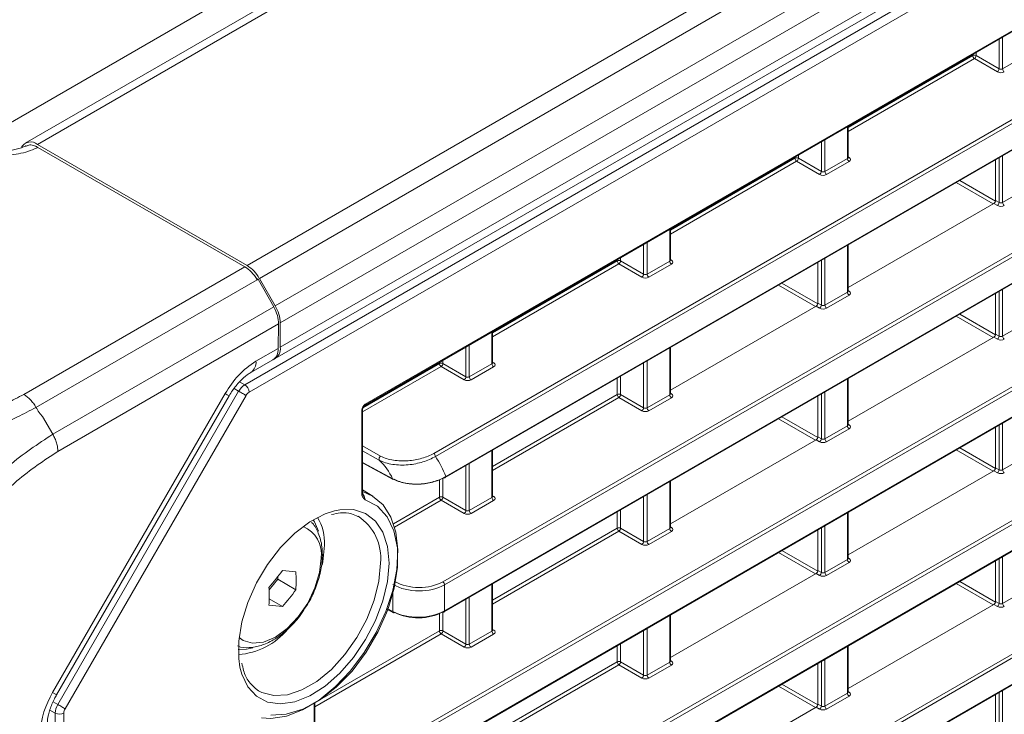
# Model space of a CAD drawing. Header units: millimetres. Extents: x 0 to 1118, y 0 to 864.
# Tile 60 of 156: x 873 to 894, y 274 to 288. Entities that reach past the tile are written whole.
import ezdxf

# ---------------------------------------------------------------- set-up
doc = ezdxf.new("R2010")
doc.units = ezdxf.units.MM

msp = doc.modelspace()

# ---------------------------------------------------------------- linework, layer by layer
at = {"color": 9, "linetype": 'Continuous', "lineweight": 0}
for p, q in [((873.074, 285.957), (1017.195, 369.157)), ((1018.231, 368.99), (873.858, 285.645)), ((1022.504, 366.523), (878.131, 283.178)), ((1022.754, 366.259), (878.381, 282.914)), ((1023.078, 365.699), (878.704, 282.354)), ((1023.181, 365.351), (878.808, 282.006)), ((878.084, 280.746), (1023.554, 364.725)), ((1023.181, 364.856), (878.808, 281.511)), ((1023.641, 364.572), (878.171, 280.594)), ((880.541, 280.347), (1021.271, 361.589)), ((881.936, 279.347), (959.897, 324.353)), ((960.004, 324.333), (881.97, 279.286)), ((882.181, 278.875), (959.552, 323.541)), ((876.84, 270.957), (966.682, 322.821)), ((966.717, 322.761), (876.875, 270.896)), ((876.875, 270.364), (967.151, 322.479)), ((876.84, 268.233), (969.372, 321.65)), ((969.407, 321.589), (876.875, 268.172)), ((882.122, 276.73), (959.412, 321.349)), ((959.552, 321.349), (882.156, 276.669)), ((876.875, 267.639), (969.407, 321.057)), ((882.156, 276.137), (960.004, 321.077)), ((876.84, 265.508), (969.372, 318.926)), ((969.407, 318.865), (876.875, 265.448)), ((876.875, 264.915), (969.407, 318.333)), ((893.463, 287.184), (893.463, 287.79)), ((893.533, 287.83), (893.533, 287.183)), ((890.384, 285.988), (892.924, 287.454)), ((892.924, 287.454), (892.924, 287.479)), ((892.994, 287.519), (892.994, 287.454)), ((892.994, 287.454), (893.463, 287.184)), ((893.533, 287.183), (893.993, 287.449)), ((892.958, 287.393), (890.384, 285.907)), ((893.427, 287.123), (892.958, 287.393)), ((890.37, 285.357), (890.37, 286.004)), ((889.839, 285.092), (889.839, 285.698)), ((889.909, 285.738), (889.909, 285.091)), ((889.37, 285.427), (889.37, 285.362)), ((886.76, 283.896), (889.3, 285.362)), ((889.334, 285.301), (886.76, 283.815)), ((889.3, 285.362), (889.3, 285.387)), ((889.803, 285.031), (889.334, 285.301)), ((889.37, 285.362), (889.839, 285.092)), ((889.909, 285.091), (890.37, 285.357)), ((890.404, 285.296), (889.943, 285.03)), ((890.384, 285.391), (890.405, 285.378)), ((893.463, 284.46), (893.463, 285.371)), ((893.533, 285.411), (893.533, 284.459)), ((893.339, 284.432), (892.587, 284.866)), ((892.658, 284.906), (893.388, 284.485)), ((893.533, 284.459), (893.993, 284.725)), ((893.427, 284.398), (893.355, 284.44)), ((893.39, 284.502), (893.463, 284.46)), ((886.746, 283.265), (886.746, 283.912)), ((886.285, 283.646), (886.285, 282.999)), ((886.215, 283), (886.215, 283.606)), ((890.37, 282.633), (890.37, 283.585)), ((883.136, 281.804), (885.676, 283.27)), ((885.676, 283.27), (885.676, 283.295)), ((885.746, 283.335), (885.746, 283.27)), ((885.746, 283.27), (886.215, 283)), ((886.285, 282.999), (886.746, 283.265)), ((886.76, 283.299), (886.782, 283.286)), ((889.839, 282.368), (889.839, 283.279)), ((889.909, 283.319), (889.909, 282.367)), ((873.579, 280.55), (878.083, 283.15)), ((885.71, 283.209), (883.136, 281.723)), ((886.179, 282.938), (885.71, 283.209)), ((886.78, 283.204), (886.319, 282.938)), ((878.335, 282.887), (873.827, 280.285)), ((878.324, 282.906), (878.346, 282.893)), ((889.034, 282.814), (889.764, 282.393)), ((889.715, 282.34), (888.963, 282.774)), ((889.909, 282.367), (890.37, 282.633)), ((890.384, 282.667), (890.405, 282.654)), ((893.463, 281.736), (893.463, 282.647)), ((893.533, 282.687), (893.533, 281.735)), ((890.404, 282.572), (889.943, 282.306)), ((874.17, 279.736), (878.674, 282.336)), ((889.803, 282.306), (889.731, 282.348)), ((889.766, 282.41), (889.839, 282.368)), ((893.339, 281.707), (892.587, 282.141)), ((892.658, 282.182), (893.387, 281.761)), ((878.773, 281.985), (874.274, 279.388)), ((883.122, 281.173), (883.122, 281.82)), ((893.533, 281.735), (893.993, 282.001)), ((893.427, 281.674), (893.355, 281.716)), ((893.39, 281.778), (893.463, 281.736)), ((878.311, 281.225), (878.765, 281.487)), ((882.591, 280.908), (882.591, 281.514)), ((882.661, 281.554), (882.661, 280.907)), ((886.746, 280.541), (886.746, 281.493)), ((882.122, 281.243), (882.122, 281.178)), ((886.285, 281.227), (886.285, 280.275)), ((882.087, 281.117), (880.485, 280.192)), ((880.493, 280.278), (882.052, 281.178)), ((882.052, 281.178), (882.052, 281.203)), ((882.555, 280.846), (882.087, 281.117)), ((882.122, 281.178), (882.591, 280.908)), ((882.661, 280.907), (883.122, 281.173)), ((883.156, 281.112), (882.696, 280.846)), ((883.136, 281.207), (883.158, 281.194)), ((886.215, 280.276), (886.215, 281.187)), ((877.979, 280.808), (878.084, 280.746)), ((885.676, 280.546), (885.676, 280.876)), ((885.746, 280.916), (885.746, 280.546)), ((890.37, 279.909), (890.37, 280.861)), ((874.272, 274.228), (877.959, 280.615)), ((877.959, 280.615), (877.867, 280.669)), ((874.167, 274.47), (877.686, 280.565)), ((878.109, 280.528), (874.421, 274.142)), ((883.136, 279.08), (885.676, 280.546)), ((885.71, 280.485), (883.136, 278.999)), ((886.179, 280.214), (885.71, 280.485)), ((885.746, 280.546), (886.215, 280.276)), ((886.285, 280.275), (886.746, 280.541)), ((886.78, 280.48), (886.319, 280.214)), ((886.76, 280.575), (886.782, 280.562)), ((889.839, 279.644), (889.839, 280.555)), ((889.909, 280.595), (889.909, 279.643)), ((880.47, 278.517), (880.47, 280.225)), ((873.96, 280.099), (874.17, 279.736)), ((889.715, 279.615), (888.963, 280.049)), ((889.034, 280.09), (889.764, 279.669)), ((889.909, 279.643), (890.37, 279.909)), ((890.404, 279.848), (889.943, 279.582)), ((890.384, 279.943), (890.405, 279.93)), ((893.463, 279.012), (893.463, 279.923)), ((893.533, 279.963), (893.533, 279.011)), ((889.803, 279.582), (889.731, 279.624)), ((889.766, 279.686), (889.839, 279.644)), ((880.485, 279.498), (880.853, 279.293)), ((883.122, 278.449), (883.122, 279.401)), ((893.339, 278.983), (892.587, 279.417)), ((892.658, 279.458), (893.387, 279.037)), ((893.533, 279.011), (893.993, 279.277)), ((882.591, 278.184), (882.591, 279.095)), ((882.661, 279.135), (882.661, 278.183)), ((893.39, 279.053), (893.463, 279.012)), ((882.052, 278.454), (882.052, 278.815)), ((882.122, 278.843), (882.122, 278.454)), ((893.427, 278.95), (893.355, 278.992)), ((886.746, 277.817), (886.746, 278.769)), ((881.116, 277.914), (882.052, 278.454)), ((882.122, 278.454), (882.591, 278.184)), ((882.661, 278.183), (883.122, 278.449)), ((883.136, 278.483), (883.158, 278.47)), ((886.215, 277.552), (886.215, 278.463)), ((886.285, 278.503), (886.285, 277.551)), ((882.087, 278.393), (881.138, 277.845)), ((882.555, 278.122), (882.087, 278.393)), ((883.156, 278.388), (882.696, 278.122)), ((885.676, 277.822), (885.676, 278.151)), ((885.746, 278.192), (885.746, 277.822)), ((890.37, 277.185), (890.37, 278.137)), ((883.136, 276.356), (885.676, 277.822)), ((885.746, 277.822), (886.215, 277.552)), ((886.285, 277.551), (886.746, 277.817)), ((886.76, 277.851), (886.782, 277.838)), ((889.839, 276.92), (889.839, 277.831)), ((889.909, 277.871), (889.909, 276.918)), ((885.71, 277.761), (883.136, 276.275)), ((886.179, 277.49), (885.71, 277.761)), ((886.78, 277.756), (886.319, 277.49)), ((889.715, 276.891), (888.963, 277.325)), ((889.034, 277.366), (889.764, 276.945)), ((890.384, 277.219), (890.405, 277.206)), ((893.463, 276.288), (893.463, 277.199)), ((893.533, 277.239), (893.533, 276.286)), ((889.909, 276.918), (890.37, 277.185)), ((890.404, 277.124), (889.943, 276.858)), ((889.803, 276.858), (889.731, 276.9)), ((889.766, 276.961), (889.839, 276.92)), ((882.156, 276.669), (882.156, 276.137)), ((883.122, 275.725), (883.122, 276.677)), ((893.339, 276.259), (892.587, 276.693)), ((892.658, 276.734), (893.387, 276.313)), ((881.105, 276.122), (881.105, 276.57)), ((882.661, 276.411), (882.661, 275.458)), ((893.533, 276.286), (893.993, 276.553)), ((882.591, 275.46), (882.591, 276.371)), ((893.427, 276.226), (893.355, 276.268)), ((893.39, 276.329), (893.463, 276.288)), ((880.984, 276.187), (881.105, 276.122)), ((882.052, 275.73), (882.052, 276.081)), ((882.122, 276.116), (882.122, 275.73)), ((886.746, 275.092), (886.746, 276.045)), ((882.087, 275.669), (879.512, 274.183)), ((879.569, 274.297), (882.052, 275.73)), ((882.555, 275.398), (882.087, 275.669)), ((882.122, 275.73), (882.591, 275.46)), ((882.661, 275.458), (883.122, 275.725)), ((883.156, 275.664), (882.696, 275.398)), ((883.136, 275.759), (883.158, 275.746)), ((886.215, 274.827), (886.215, 275.739)), ((886.285, 275.779), (886.285, 274.826)), ((885.676, 275.098), (885.676, 275.427)), ((885.746, 275.468), (885.746, 275.098)), ((890.37, 274.46), (890.37, 275.413)), ((883.136, 273.632), (885.676, 275.098)), ((885.71, 275.037), (883.136, 273.551)), ((886.179, 274.766), (885.71, 275.037)), ((885.746, 275.098), (886.215, 274.827)), ((886.285, 274.826), (886.746, 275.092)), ((886.78, 275.032), (886.319, 274.766)), ((886.76, 275.127), (886.782, 275.114)), ((889.839, 274.195), (889.839, 275.107)), ((889.909, 275.147), (889.909, 274.194)), ((889.715, 274.167), (888.963, 274.601)), ((889.034, 274.642), (889.764, 274.221)), ((889.909, 274.194), (890.37, 274.46)), ((890.404, 274.4), (889.943, 274.134)), ((890.384, 274.495), (890.405, 274.482)), ((893.463, 273.563), (893.463, 274.475)), ((893.533, 274.515), (893.533, 273.562)), ((874.178, 274.282), (874.272, 274.228)), ((879.498, 273.632), (879.498, 274.249)), ((889.766, 274.237), (889.839, 274.195)), ((874.22, 274.054), (874.11, 274.116)), ((874.22, 226.204), (874.22, 274.054)), ((874.396, 274.055), (874.396, 226.205)), ((889.803, 274.134), (889.731, 274.176))]:
    msp.add_line(p, q, dxfattribs=at)
at = {"color": 7, "linetype": 'Continuous', "lineweight": 15}
for p, q in [((1017.982, 369.014), (873.608, 285.669)), ((878.704, 281.282), (1023.078, 364.627)), ((880.53, 280.324), (1021.261, 361.566)), ((882.17, 278.852), (959.477, 323.48)), ((876.864, 270.341), (967.141, 322.456)), ((876.864, 267.617), (969.396, 321.034)), ((882.146, 276.114), (959.957, 321.033)), ((876.864, 264.893), (969.396, 318.31)), ((890.384, 285.378), (890.384, 286.013)), ((878.131, 283.178), (873.858, 285.645)), ((873.867, 285.584), (878.083, 283.15)), ((893.39, 284.502), (893.39, 285.329)), ((893.355, 284.44), (890.384, 282.726)), ((886.76, 283.286), (886.76, 283.921)), ((890.384, 282.653), (890.384, 283.594)), ((889.766, 282.41), (889.766, 283.237)), ((878.311, 282.925), (878.356, 282.9)), ((878.346, 282.893), (878.335, 282.887)), ((878.356, 282.9), (878.346, 282.893)), ((878.356, 282.9), (878.674, 282.336)), ((878.704, 282.354), (878.381, 282.914)), ((893.39, 281.778), (893.39, 282.605)), ((889.731, 282.348), (886.76, 280.634)), ((878.765, 281.487), (878.773, 281.985)), ((878.808, 281.511), (878.808, 282.006)), ((883.136, 281.193), (883.136, 281.829)), ((893.355, 281.716), (890.384, 280.002)), ((886.76, 280.561), (886.76, 281.502)), ((878.208, 280.996), (878.657, 281.255)), ((890.384, 279.929), (890.384, 280.87)), ((874.247, 274.424), (877.766, 280.519)), ((889.766, 279.686), (889.766, 280.513)), ((880.485, 278.537), (880.485, 280.245)), ((893.39, 279.053), (893.39, 279.881)), ((889.731, 279.624), (886.76, 277.909)), ((883.136, 278.469), (883.136, 279.41)), ((880.485, 279.156), (881.107, 278.817)), ((893.355, 278.992), (890.384, 277.277)), ((880.693, 278.476), (880.485, 278.602)), ((886.76, 277.837), (886.76, 278.778)), ((890.384, 277.205), (890.384, 278.146)), ((889.766, 276.961), (889.766, 277.789)), ((893.39, 276.329), (893.39, 277.157)), ((878.755, 276.782), (878.755, 276.83)), ((889.731, 276.9), (886.76, 275.185)), ((878.58, 276.564), (878.755, 276.782)), ((879.125, 276.568), (878.755, 276.782)), ((883.136, 275.745), (883.136, 276.686)), ((878.851, 276.227), (878.582, 276.383)), ((893.355, 276.268), (890.384, 274.553)), ((880.979, 276.172), (881.116, 276.098)), ((886.76, 275.113), (886.76, 276.054)), ((890.384, 274.481), (890.384, 275.422)), ((889.766, 274.237), (889.766, 275.065)), ((878.304, 274.551), (878.365, 274.509)), ((893.39, 273.605), (893.39, 274.433)), ((879.512, 273.653), (879.512, 274.259)), ((889.731, 274.176), (886.76, 272.461))]:
    msp.add_line(p, q, dxfattribs=at)
at = {"color": 9, "linetype": 'Continuous', "lineweight": 0, "flags": 128}
for points in [[(877.959, 280.615), (877.978, 280.604), (877.998, 280.592), (878.019, 280.58), (878.039, 280.568), (878.06, 280.557), (878.078, 280.546), (878.095, 280.536), (878.109, 280.528)], [(877.686, 280.565), (877.728, 280.541), (877.755, 280.525), (877.766, 280.519), (877.766, 280.519)], [(880.825, 279.211), (880.752, 279.252), (880.485, 279.401)], [(880.485, 279.16), (880.499, 279.153), (881.099, 278.826)], [(878.618, 274.014), (878.93, 274.028), (879.266, 274.131), (879.61, 274.318), (879.949, 274.582), (880.27, 274.911), (880.559, 275.294), (880.805, 275.714), (880.998, 276.155), (881.131, 276.598), (881.197, 277.027), (881.195, 277.423), (881.123, 277.771), (880.986, 278.056), (880.789, 278.268), (880.54, 278.398)], [(879.914, 278.175), (880.022, 278.196), (880.301, 278.2), (880.547, 278.122), (880.749, 277.966), (880.9, 277.739), (880.993, 277.451), (881.025, 277.112)], [(877.967, 275.595), (878.048, 275.534), (878.241, 275.475), (878.466, 275.497), (878.707, 275.599), (878.949, 275.775), (879.173, 276.013), (879.366, 276.295), (879.514, 276.603), (879.608, 276.917), (879.639, 277.213)], [(881.025, 277.112), (880.993, 276.736), (880.9, 276.34), (880.749, 275.939), (880.547, 275.55), (880.301, 275.188), (880.022, 274.869), (879.721, 274.605), (879.41, 274.408), (879.103, 274.285), (878.812, 274.241), (878.548, 274.279), (878.323, 274.396), (878.145, 274.588), (878.022, 274.847), (877.985, 274.99)], [(878.365, 274.509), (878.433, 274.473), (878.677, 274.409), (878.954, 274.426), (879.25, 274.524), (879.553, 274.699), (879.849, 274.943), (880.125, 275.245), (880.37, 275.592), (880.573, 275.968), (880.724, 276.358), (880.818, 276.745), (880.85, 277.111)], [(874.167, 274.47), (874.209, 274.445), (874.236, 274.43), (874.247, 274.424), (874.247, 274.424)], [(874.272, 274.228), (874.291, 274.218), (874.311, 274.206), (874.331, 274.194), (874.352, 274.182), (874.373, 274.17), (874.391, 274.16), (874.408, 274.15), (874.421, 274.142)]]:
    msp.add_lwpolyline(points, dxfattribs=at)
at = {"color": 7, "linetype": 'Continuous', "lineweight": 15, "flags": 128}
for points in [[(880.485, 278.567), (880.691, 278.477), (880.902, 278.298), (881.062, 278.049), (881.164, 277.739), (881.205, 277.378), (881.184, 276.979), (881.101, 276.555), (880.959, 276.122), (880.764, 275.694), (880.521, 275.286), (880.239, 274.913), (879.929, 274.586), (879.6, 274.318), (879.264, 274.118), (878.933, 273.992), (878.618, 273.945), (878.428, 273.958)], [(877.985, 274.99), (877.96, 275.163), (877.96, 275.522), (878.022, 275.91), (878.145, 276.31), (878.323, 276.707), (878.548, 277.085), (878.812, 277.427), (879.103, 277.72), (879.41, 277.952), (879.721, 278.113), (879.914, 278.175)], [(879.585, 277.762), (879.502, 277.953), (879.476, 277.992)], [(879.709, 277.475), (879.677, 277.138), (879.662, 277.065)], [(877.952, 275.351), (878.121, 275.355), (878.25, 275.383)]]:
    msp.add_lwpolyline(points, dxfattribs=at)
at = {"color": 9, "linetype": 'Continuous', "lineweight": 0}
for centre, radius, start, end in [((892.959, 287.386), 0.077, 63.2338, 117.3435), ((893, 287.458), 0.077, 182.6523, 236.7703), ((892.914, 287.459), 0.0793, 303.5222, 356.4778), ((893.383, 287.189), 0.0793, 303.5222, 356.4778), ((893.61, 287.186), 0.077, 182.6523, 236.7703), ((889.335, 285.294), 0.077, 63.2338, 117.3435), ((889.377, 285.366), 0.077, 182.6523, 236.7703), ((889.291, 285.367), 0.0793, 303.5222, 356.4778), ((890.446, 285.36), 0.077, 182.6523, 236.7703), ((890.39, 285.401), 0.0278, 257.8973, 303.5269), ((889.759, 285.097), 0.0793, 303.5222, 356.4778), ((889.986, 285.094), 0.077, 182.6523, 236.7703), ((893.383, 284.465), 0.0793, 303.5222, 356.4778), ((893.61, 284.462), 0.077, 182.6523, 236.7703), ((885.711, 283.202), 0.077, 63.2338, 117.3435), ((885.753, 283.274), 0.077, 182.6523, 236.7703), ((885.667, 283.275), 0.0793, 303.5222, 356.4778), ((886.823, 283.268), 0.077, 182.6523, 236.7703), ((886.766, 283.309), 0.0278, 257.8973, 303.5269), ((886.136, 283.005), 0.0793, 303.5222, 356.4778), ((886.362, 283.002), 0.077, 182.6523, 236.7703), ((890.446, 282.636), 0.077, 182.6523, 236.7703), ((890.39, 282.677), 0.0278, 257.8973, 303.5269), ((889.759, 282.373), 0.0793, 303.5222, 356.4778), ((889.986, 282.37), 0.077, 182.6523, 236.7703), ((893.383, 281.741), 0.0793, 303.5222, 356.4778), ((893.61, 281.738), 0.077, 182.6523, 236.7703), ((879.266, 279.695), 1.803, 121.9547, 151.1444), ((878.061, 281.2), 0.252, 305.8339, 5.6085), ((882.087, 281.11), 0.077, 63.2338, 117.3435), ((882.129, 281.182), 0.077, 182.6523, 236.7703), ((882.043, 281.183), 0.0793, 303.5222, 356.4778), ((883.199, 281.176), 0.077, 182.6523, 236.7703), ((883.142, 281.217), 0.0278, 257.8973, 303.5269), ((882.512, 280.913), 0.0793, 303.5222, 356.4778), ((882.738, 280.91), 0.077, 182.6523, 236.7703), ((877.979, 280.585), 0.193, 2.6523, 56.7703), ((885.711, 280.478), 0.077, 63.2338, 117.3435), ((885.753, 280.55), 0.077, 182.6523, 236.7703), ((885.667, 280.551), 0.0793, 303.5222, 356.4778), ((886.823, 280.544), 0.077, 182.6523, 236.7703), ((886.766, 280.585), 0.0278, 257.7331, 303.5435), ((880.461, 280.247), 0.024, 292.814, 355.8227), ((880.517, 280.344), 0.024, 304.2793, 7.1707), ((886.136, 280.281), 0.0793, 303.5222, 356.4778), ((886.362, 280.278), 0.077, 182.6523, 236.7703), ((890.446, 279.912), 0.077, 182.6523, 236.7703), ((890.39, 279.953), 0.0278, 257.7331, 303.5435), ((889.759, 279.648), 0.0793, 303.5222, 356.4778), ((889.986, 279.646), 0.077, 182.6523, 236.7703), ((880.885, 279.236), 0.0647, 119.0461, 202.7892), ((879.901, 278.264), 1.323, 25.1422, 45.7273), ((881.893, 279.282), 0.077, 2.6523, 56.7703), ((880.42, 278.234), 1.873, 20.0056, 34.1571), ((893.383, 279.016), 0.0793, 303.5222, 356.4778), ((893.61, 279.014), 0.077, 182.6523, 236.7703), ((882.156, 278.872), 0.0247, 305.0752, 6.237), ((880.461, 278.539), 0.024, 292.8092, 355.8707), ((882.087, 278.385), 0.077, 63.2338, 117.3435), ((882.129, 278.457), 0.077, 182.6523, 236.7703), ((882.043, 278.459), 0.0793, 303.5222, 356.4778), ((883.199, 278.452), 0.077, 182.6523, 236.7703), ((883.142, 278.493), 0.0278, 257.8973, 303.5269), ((879.85, 277.22), 1.005, 353.779, 57.3032), ((882.512, 278.188), 0.0793, 303.5222, 356.4778), ((882.738, 278.186), 0.077, 182.6523, 236.7703), ((879.045, 277.302), 0.6, 351.5513, 67.7004), ((885.711, 277.753), 0.077, 63.2338, 117.3435), ((885.753, 277.825), 0.077, 182.6523, 236.7703), ((885.667, 277.827), 0.0793, 303.5222, 356.4778), ((886.823, 277.82), 0.077, 182.6523, 236.7703), ((886.766, 277.861), 0.0278, 257.7331, 303.5435), ((886.136, 277.556), 0.0793, 303.5222, 356.4778), ((886.362, 277.554), 0.077, 182.6523, 236.7703), ((890.39, 277.229), 0.0278, 257.7331, 303.5435), ((890.446, 277.188), 0.077, 182.6523, 236.7703), ((889.759, 276.924), 0.0793, 303.5222, 356.4778), ((889.986, 276.922), 0.077, 182.6523, 236.7703), ((882.079, 276.665), 0.077, 2.6523, 56.7703), ((893.383, 276.292), 0.0793, 303.5222, 356.4778), ((893.61, 276.29), 0.077, 182.6523, 236.7703), ((881.13, 276.119), 0.0251, 174.4698, 236.3434), ((882.132, 276.134), 0.0247, 305.0752, 6.237), ((882.087, 275.661), 0.077, 63.2338, 117.3435), ((882.129, 275.733), 0.077, 182.6523, 236.7703), ((882.043, 275.735), 0.0793, 303.5222, 356.4778), ((883.199, 275.728), 0.077, 182.6523, 236.7703), ((883.142, 275.769), 0.0278, 257.7331, 303.5435), ((882.512, 275.464), 0.0793, 303.5222, 356.4778), ((882.738, 275.462), 0.077, 182.6523, 236.7703), ((885.711, 275.029), 0.077, 63.2338, 117.3435), ((885.753, 275.101), 0.077, 182.6523, 236.7703), ((885.667, 275.103), 0.0793, 303.5222, 356.4778), ((886.823, 275.096), 0.077, 182.6523, 236.7703), ((886.766, 275.137), 0.0278, 257.7331, 303.5435), ((886.136, 274.832), 0.0793, 303.5222, 356.4778), ((886.362, 274.83), 0.077, 182.6523, 236.7703), ((875.751, 273.521), 1.846, 149.0792, 175.9139), ((890.446, 274.464), 0.077, 182.6523, 236.7703), ((890.39, 274.505), 0.0278, 257.7331, 303.5435), ((889.759, 274.2), 0.0793, 303.5222, 356.4778), ((889.986, 274.198), 0.077, 182.6523, 236.7703), ((874.307, 274.226), 0.193, 243.2338, 297.3435)]:
    msp.add_arc(centre, radius, start, end, dxfattribs=at)
at = {"color": 7, "linetype": 'Continuous', "lineweight": 15}
for centre, radius, start, end in [((873.72, 285.479), 0.215, 50.2598, 150.1658), ((877.749, 282.566), 0.721, 28.8556, 58.0453), ((878.087, 281.981), 0.721, 1.9565, 31.1437), ((878.572, 281.482), 0.238, 297.0439, 6.9804), ((881.116, 278.834), 0.0189, 204.7228, 240.4639), ((882.16, 278.874), 0.0248, 235.3959, 294.6398), ((878.704, 277.527), 1.006, 357.0134, 30.823), ((875.139, 279.662), 4.593, 318.4767, 323.9341), ((879.368, 281.188), 4.262, 263.041, 266.7399), ((875.472, 276.751), 3.658, 357.1372, 2.8628), ((874.924, 276.434), 3.658, 357.1372, 2.8628), ((875.413, 279.272), 4.593, 318.4767, 323.9341), ((879.094, 280.482), 4.262, 263.041, 266.7399), ((881.126, 276.121), 0.0247, 247.0348, 306.3981), ((882.136, 276.136), 0.0248, 235.3959, 294.6398), ((877.855, 276.676), 1.433, 273.9669, 320.4794)]:
    msp.add_arc(centre, radius, start, end, dxfattribs=at)
at = {"color": 9, "linetype": 'Continuous', "lineweight": 0}
for centre, major_axis, ratio, start_param, end_param in [((893.497, 287.164), (0.1, -0.0015), 0.587275, 3.953479, 5.506822), ((893.497, 287.205), (0.05, -0.0016), 0.597067, 3.96315, 5.516493), ((890.334, 285.379), (0.05, -0.0016), 0.597067, 5.516493, 6.301891), ((890.334, 285.338), (0.1, -0.0015), 0.587275, 5.506822, 7.060165), ((889.873, 285.072), (0.1, -0.0015), 0.587275, 3.953479, 5.506822), ((889.873, 285.113), (0.05, -0.0016), 0.597067, 3.96315, 5.516493), ((893.497, 284.481), (0.05, -0.0016), 0.597067, 3.96315, 5.516493), ((893.497, 284.44), (0.1, -0.0015), 0.587275, 3.953479, 5.506822), ((886.71, 283.287), (0.05, -0.0016), 0.597067, 5.516493, 6.301891), ((886.71, 283.246), (0.1, -0.0015), 0.587275, 5.506822, 7.060165), ((886.249, 282.98), (0.1, -0.0015), 0.587275, 3.953479, 5.506822), ((886.249, 283.02), (0.05, -0.0016), 0.597067, 3.96315, 5.516493), ((890.334, 282.655), (0.05, -0.0016), 0.597067, 5.516493, 6.301891), ((890.334, 282.614), (0.1, -0.0015), 0.587275, 5.506822, 7.060165), ((889.873, 282.348), (0.1, -0.0015), 0.587275, 3.953479, 5.506822), ((889.873, 282.388), (0.05, -0.0016), 0.597067, 3.96315, 5.516493), ((893.497, 281.716), (0.1, -0.0015), 0.587275, 3.953479, 5.506822), ((893.497, 281.756), (0.05, -0.0016), 0.597067, 3.96315, 5.516493), ((883.086, 281.194), (0.05, -0.0016), 0.597067, 5.516493, 6.301891), ((883.086, 281.154), (0.1, -0.0015), 0.587275, 5.506822, 7.060165), ((882.625, 280.888), (0.1, -0.0015), 0.587275, 3.953479, 5.506822), ((882.625, 280.928), (0.05, -0.0016), 0.597067, 3.96315, 5.516493), ((878.083, 280.543), (0.126, 0.216), 0.57025, 0.787874, 1.573146), ((878.171, 280.492), (0.062, 0.108), 0.577454, 0.785254, 1.570526), ((886.71, 280.562), (0.05, -0.0016), 0.597067, 5.516493, 6.301891), ((886.71, 280.522), (0.1, -0.0015), 0.587275, 5.506822, 7.060165), ((880.541, 280.265), (0.05, 0.0866), 0.577557, 0.785469, 2.355961), ((886.249, 280.256), (0.1, -0.0015), 0.587275, 3.953479, 5.506822), ((886.249, 280.296), (0.05, -0.0016), 0.597067, 3.96315, 5.516493), ((890.334, 279.93), (0.05, -0.0016), 0.597067, 5.516493, 6.301891), ((890.334, 279.89), (0.1, -0.0015), 0.587275, 5.506822, 7.060165), ((889.873, 279.664), (0.05, -0.0016), 0.597067, 3.96315, 5.516493), ((889.873, 279.624), (0.1, -0.0015), 0.587275, 3.953479, 5.506822), ((893.497, 279.032), (0.05, -0.0016), 0.597067, 3.96315, 5.516493), ((893.497, 278.992), (0.1, -0.0015), 0.587275, 3.953479, 5.506822), ((883.086, 278.47), (0.05, -0.0016), 0.597067, 5.516493, 6.301891), ((883.086, 278.43), (0.1, -0.0015), 0.587275, 5.506822, 7.060165), ((882.625, 278.164), (0.1, -0.0015), 0.587275, 3.953479, 5.506822), ((882.625, 278.204), (0.05, -0.0016), 0.597067, 3.96315, 5.516493), ((886.71, 277.838), (0.05, -0.0016), 0.597067, 5.516493, 6.301891), ((886.71, 277.798), (0.1, -0.0015), 0.587275, 5.506822, 7.060165), ((886.249, 277.532), (0.1, -0.0015), 0.587275, 3.953479, 5.506822), ((886.249, 277.572), (0.05, -0.0016), 0.597067, 3.96315, 5.516493), ((890.334, 277.206), (0.05, -0.0016), 0.597067, 5.516493, 6.301891), ((890.334, 277.166), (0.1, -0.0015), 0.587275, 5.506822, 7.060165), ((889.873, 276.9), (0.1, -0.0015), 0.587275, 3.953479, 5.506822), ((889.873, 276.94), (0.05, -0.0016), 0.597067, 3.96315, 5.516493), ((881.626, 276.985), (0.75, -0.011), 0.586615, 3.952857, 5.5062), ((881.627, 277.025), (0.7, -0.011), 0.587275, 3.953479, 5.506822), ((893.497, 276.268), (0.1, -0.0015), 0.587275, 3.953479, 5.506822), ((893.497, 276.308), (0.05, -0.0016), 0.597067, 3.96315, 5.516493), ((883.086, 275.746), (0.05, -0.0016), 0.597067, 5.516493, 6.301891), ((883.086, 275.706), (0.1, -0.0015), 0.587275, 5.506822, 7.060165), ((882.625, 275.44), (0.1, -0.0015), 0.587275, 3.953479, 5.506822), ((882.625, 275.48), (0.05, -0.0016), 0.597067, 3.96315, 5.516493), ((886.71, 275.114), (0.05, -0.0016), 0.597067, 5.516493, 6.301891), ((886.71, 275.074), (0.1, -0.0015), 0.587275, 5.506822, 7.060165), ((886.249, 274.848), (0.05, -0.0016), 0.597067, 3.96315, 5.516493), ((886.249, 274.808), (0.1, -0.0015), 0.587275, 3.953479, 5.506822), ((890.334, 274.482), (0.05, -0.0016), 0.597067, 5.516493, 6.301891), ((890.334, 274.442), (0.1, -0.0015), 0.587275, 5.506822, 7.060165), ((874.396, 274.157), (0.124, 0.217), 0.570249, 1.568285, 2.353557), ((889.873, 274.216), (0.05, -0.0016), 0.597067, 3.96315, 5.516493), ((874.484, 274.106), (0.063, 0.108), 0.577454, 1.570904, 2.356176), ((889.873, 274.176), (0.1, -0.0015), 0.587275, 3.953479, 5.506822)]:
    msp.add_ellipse(centre, major_axis=major_axis, ratio=ratio, start_param=start_param, end_param=end_param, dxfattribs=at)
at = {"color": 7, "linetype": 'Continuous', "lineweight": 15}
for centre, major_axis, ratio, start_param, end_param in [((893.355, 284.481), (0.025, 0.0433), 0.577557, 3.927062, 5.497554), ((878.089, 282.746), (-0.256, 0.429), 0.56722, 4.704042, 5.48944), ((878.419, 282.19), (-0.243, 0.437), 0.587367, 3.93611, 4.721508), ((889.731, 282.389), (0.025, 0.0433), 0.577557, 3.927062, 5.497554), ((893.355, 281.757), (0.025, 0.0433), 0.577557, 3.927062, 5.497554), ((878.412, 281.691), (-0.243, 0.437), 0.587367, 3.150631, 3.93611), ((889.731, 279.665), (0.025, 0.0433), 0.577557, 3.927062, 5.497554), ((893.355, 279.033), (0.025, 0.0433), 0.577557, 3.927062, 5.497554), ((889.731, 276.941), (0.025, 0.0433), 0.577557, 3.927062, 5.497554), ((893.355, 276.309), (0.025, 0.0433), 0.577557, 3.927062, 5.497554), ((881.626, 276.433), (0.75, 0.01), 0.567807, 3.936562, 5.489905), ((881.627, 276.392), (0.7, 0.01), 0.567125, 3.936018, 5.489361), ((889.731, 274.217), (0.025, 0.0433), 0.577557, 3.927062, 5.497554)]:
    msp.add_ellipse(centre, major_axis=major_axis, ratio=ratio, start_param=start_param, end_param=end_param, dxfattribs=at)
for points, knots in [([(873.631, 285.611), (873.653, 285.621), (873.704, 285.643), (873.79, 285.624), (873.849, 285.594), (873.867, 285.584)], [0, 0, 0, 0, 0.3349426, 0.7878628, 1, 1, 1, 1]), ([(873.628, 285.617), (873.624, 285.615), (873.575, 285.587), (873.427, 285.543), (873.234, 285.506), (873.106, 285.507), (873.057, 285.508)], [0, 0, 0, 0, 0.038487, 0.407466, 0.776024, 1, 1, 1, 1]), ([(890.385, 285.372), (890.385, 285.372), (890.386, 285.371), (890.384, 285.376), (890.384, 285.377), (890.384, 285.377)], [0, 0, 0, 0, 0.251447, 0.972188, 1, 1, 1, 1]), ([(886.761, 283.28), (886.761, 283.28), (886.762, 283.279), (886.76, 283.284), (886.76, 283.285), (886.76, 283.285)], [0, 0, 0, 0, 0.251447, 0.972188, 1, 1, 1, 1]), ([(890.385, 282.648), (890.385, 282.648), (890.386, 282.647), (890.384, 282.652), (890.384, 282.653), (890.384, 282.653)], [0, 0, 0, 0, 0.251447, 0.972188, 1, 1, 1, 1]), ([(883.137, 281.188), (883.137, 281.188), (883.138, 281.187), (883.136, 281.192), (883.136, 281.193), (883.136, 281.193)], [0, 0, 0, 0, 0.251447, 0.972188, 1, 1, 1, 1]), ([(877.766, 280.519), (877.788, 280.555), (877.853, 280.662), (877.98, 280.818), (878.114, 280.937), (878.184, 280.981), (878.208, 280.996)], [0, 0, 0, 0, 0.169387, 0.503576, 0.831623, 1, 1, 1, 1]), ([(886.761, 280.556), (886.761, 280.556), (886.762, 280.555), (886.76, 280.56), (886.76, 280.561), (886.76, 280.561)], [0, 0, 0, 0, 0.251447, 0.972188, 1, 1, 1, 1]), ([(880.485, 280.245), (880.485, 280.249), (880.485, 280.257), (880.49, 280.273), (880.499, 280.291), (880.51, 280.307), (880.522, 280.319), (880.528, 280.322), (880.53, 280.324)], [0, 0, 0, 0, 0.16162, 0.325542, 0.504715, 0.692327, 0.859092, 1, 1, 1, 1]), ([(890.385, 279.924), (890.385, 279.924), (890.386, 279.923), (890.384, 279.928), (890.384, 279.929), (890.384, 279.929)], [0, 0, 0, 0, 0.251158, 0.971068, 1, 1, 1, 1]), ([(881.099, 278.826), (881.135, 278.806), (881.175, 278.789), (881.26, 278.76), (881.304, 278.749), (881.398, 278.732), (881.447, 278.726), (881.546, 278.72), (881.595, 278.72), (881.695, 278.725), (881.745, 278.731), (881.841, 278.747), (881.888, 278.757), (882.026, 278.797), (882.109, 278.832), (882.181, 278.875)], [0, 0, 0, 0, 0.125, 0.125, 0.25, 0.25, 0.375, 0.375, 0.5, 0.5, 0.625, 0.625, 0.75, 0.75, 1, 1, 1, 1]), ([(882.146, 278.854), (882.112, 278.835), (882.076, 278.817), (882, 278.786), (881.959, 278.773), (881.873, 278.75), (881.829, 278.74), (881.739, 278.727), (881.692, 278.722), (881.598, 278.718), (881.552, 278.718), (881.459, 278.725), (881.413, 278.73), (881.325, 278.747), (881.283, 278.758), (881.203, 278.785), (881.165, 278.802), (881.131, 278.82)], [0, 0, 0, 0, 0.125, 0.125, 0.25, 0.25, 0.375, 0.375, 0.5, 0.5, 0.625, 0.625, 0.75, 0.75, 0.875, 0.875, 1, 1, 1, 1]), ([(880.494, 278.507), (880.492, 278.509), (880.486, 278.516), (880.484, 278.525), (880.485, 278.536), (880.485, 278.537)], [0, 0, 0, 0, 0.24455, 0.948603, 1, 1, 1, 1]), ([(883.137, 278.464), (883.137, 278.464), (883.138, 278.463), (883.136, 278.468), (883.136, 278.469), (883.136, 278.469)], [0, 0, 0, 0, 0.251447, 0.972188, 1, 1, 1, 1]), ([(879.852, 278.098), (879.914, 278.112), (880.061, 278.146), (880.244, 278.13), (880.349, 278.079), (880.392, 278.058)], [0, 0, 0, 0, 0.29668, 0.705721, 1, 1, 1, 1]), ([(879.666, 277.281), (879.664, 277.336), (879.659, 277.492), (879.595, 277.71), (879.514, 277.878), (879.448, 277.934), (879.441, 277.94)], [0, 0, 0, 0, 0.2147707, 0.6181194, 0.9580609, 1, 1, 1, 1]), ([(886.761, 277.832), (886.761, 277.832), (886.762, 277.831), (886.76, 277.836), (886.76, 277.837), (886.76, 277.837)], [0, 0, 0, 0, 0.251158, 0.971068, 1, 1, 1, 1]), ([(879.306, 276.189), (879.334, 276.229), (879.426, 276.363), (879.54, 276.62), (879.636, 276.934), (879.664, 277.155), (879.665, 277.266), (879.666, 277.281)], [0, 0, 0, 0, 0.118938, 0.401522, 0.685769, 0.957544, 1, 1, 1, 1]), ([(890.385, 277.2), (890.385, 277.2), (890.386, 277.199), (890.384, 277.204), (890.384, 277.205), (890.384, 277.205)], [0, 0, 0, 0, 0.251158, 0.971068, 1, 1, 1, 1]), ([(877.938, 275.422), (877.958, 275.414), (878.05, 275.378), (878.237, 275.386), (878.481, 275.444), (878.732, 275.574), (878.976, 275.769), (879.174, 275.98), (879.271, 276.133), (879.306, 276.189)], [0, 0, 0, 0, 0.045567, 0.202165, 0.364392, 0.536724, 0.715904, 0.896053, 1, 1, 1, 1]), ([(883.137, 275.74), (883.137, 275.74), (883.138, 275.739), (883.136, 275.744), (883.136, 275.745), (883.136, 275.745)], [0, 0, 0, 0, 0.251158, 0.971068, 1, 1, 1, 1]), ([(878.312, 274.549), (878.262, 274.594), (878.159, 274.688), (878.063, 274.87), (878.036, 275.018), (878.026, 275.068)], [0, 0, 0, 0, 0.380165, 0.789822, 1, 1, 1, 1]), ([(886.761, 275.108), (886.761, 275.108), (886.762, 275.107), (886.76, 275.112), (886.76, 275.113), (886.76, 275.113)], [0, 0, 0, 0, 0.251158, 0.971068, 1, 1, 1, 1]), ([(874.056, 273.835), (874.058, 273.864), (874.064, 273.95), (874.106, 274.124), (874.177, 274.299), (874.232, 274.397), (874.247, 274.424)], [0, 0, 0, 0, 0.17651, 0.516033, 0.866375, 1, 1, 1, 1]), ([(890.385, 274.476), (890.385, 274.476), (890.386, 274.475), (890.384, 274.48), (890.384, 274.481), (890.384, 274.481)], [0, 0, 0, 0, 0.251158, 0.971068, 1, 1, 1, 1])]:
    msp.add_open_spline(points, degree=3, knots=knots, dxfattribs=at)
at = {"color": 9, "linetype": 'Continuous', "lineweight": 0}
for points, knots in [([(873.867, 285.584), (873.857, 285.579), (873.741, 285.523), (873.479, 285.436), (873.198, 285.42), (873.058, 285.412)], [0, 0, 0, 0, 0.0434569, 0.5208053, 1, 1, 1, 1]), ([(866.836, 280.55), (867.115, 280.41), (867.599, 280.168), (868.423, 279.94), (869.263, 279.792), (870.142, 279.74), (871.022, 279.783), (871.816, 279.9), (872.563, 280.095), (873.151, 280.32), (873.464, 280.488), (873.579, 280.55)], [0, 0, 0, 0, 0.147652, 0.256205, 0.364776, 0.499589, 0.608942, 0.718292, 0.827742, 0.937176, 1, 1, 1, 1]), ([(873.827, 280.285), (873.704, 280.219), (873.37, 280.039), (872.742, 279.792), (871.945, 279.576), (871.088, 279.441), (870.142, 279.392), (869.196, 279.452), (868.293, 279.617), (867.41, 279.871), (866.887, 280.134), (866.588, 280.285)], [0, 0, 0, 0, 0.062705, 0.17058, 0.281665, 0.389429, 0.500417, 0.63527, 0.742285, 0.852425, 1, 1, 1, 1]), ([(873.827, 280.285), (873.837, 280.269), (873.87, 280.216), (873.911, 280.155), (873.948, 280.111), (873.958, 280.101), (873.96, 280.1), (873.96, 280.099)], [0, 0, 0, 0, 0.245202, 0.817535, 0.960682, 0.992151, 1, 1, 1, 1]), ([(870.531, 273.433), (870.535, 273.576), (870.545, 273.959), (870.643, 274.633), (870.854, 275.436), (871.167, 276.25), (871.576, 277.052), (872.075, 277.814), (872.647, 278.508), (873.346, 279.195), (873.867, 279.538), (874.17, 279.737)], [0, 0, 0, 0, 0.063881, 0.171582, 0.282525, 0.390047, 0.500815, 0.616212, 0.727169, 0.841682, 1, 1, 1, 1]), ([(874.274, 279.388), (873.993, 279.203), (873.511, 278.885), (872.869, 278.239), (872.342, 277.59), (871.881, 276.879), (871.499, 276.135), (871.202, 275.385), (870.996, 274.637), (870.897, 274.01), (870.888, 273.65), (870.884, 273.518)], [0, 0, 0, 0, 0.158413, 0.271114, 0.383835, 0.49919, 0.608333, 0.717478, 0.826751, 0.936004, 1, 1, 1, 1]), ([(881.97, 279.286), (881.895, 279.24), (881.81, 279.202), (881.669, 279.158), (881.619, 279.146), (881.519, 279.126), (881.468, 279.119), (881.363, 279.109), (881.31, 279.107), (881.204, 279.11), (881.152, 279.114), (881.05, 279.13), (881, 279.141), (880.908, 279.171), (880.864, 279.189), (880.825, 279.211)], [0, 0, 0, 0, 0.25, 0.25, 0.375, 0.375, 0.5, 0.5, 0.625, 0.625, 0.75, 0.75, 0.875, 0.875, 1, 1, 1, 1]), ([(880.853, 279.293), (880.89, 279.272), (880.932, 279.255), (881.02, 279.226), (881.067, 279.215), (881.164, 279.2), (881.213, 279.195), (881.313, 279.192), (881.364, 279.193), (881.462, 279.2), (881.51, 279.206), (881.605, 279.223), (881.651, 279.234), (881.784, 279.272), (881.865, 279.305), (881.936, 279.347)], [0, 0, 0, 0, 0.125, 0.125, 0.25, 0.25, 0.375, 0.375, 0.5, 0.5, 0.625, 0.625, 0.75, 0.75, 1, 1, 1, 1]), ([(880.47, 278.517), (880.47, 278.486), (880.481, 278.464), (880.508, 278.428), (880.524, 278.413), (880.54, 278.398)], [0, 0, 0, 0, 0.5, 0.5, 1, 1, 1, 1]), ([(880.486, 278.528), (880.493, 278.517), (880.509, 278.493), (880.527, 278.45), (880.536, 278.418), (880.539, 278.4), (880.54, 278.398)], [0, 0, 0, 0, 0.2334145, 0.550357, 0.9406702, 1, 1, 1, 1]), ([(880.54, 278.398), (880.539, 278.398), (880.539, 278.4), (880.538, 278.404), (880.533, 278.42), (880.52, 278.453), (880.503, 278.486), (880.492, 278.506)], [0, 0, 0, 0, 0.010521, 0.035598, 0.13839, 0.486459, 1, 1, 1, 1])]:
    msp.add_open_spline(points, degree=3, knots=knots, dxfattribs=at)
for points in [[(873.827, 280.285), (873.81, 280.313), (873.775, 280.369), (873.714, 280.442), (873.648, 280.505), (873.602, 280.535), (873.579, 280.55)], [(874.17, 279.736), (874.185, 279.708), (874.216, 279.65), (874.249, 279.56), (874.27, 279.471), (874.272, 279.416), (874.274, 279.388)]]:
    msp.add_open_spline(points, degree=3, dxfattribs=at)

doc.saveas('drawing.dxf')
